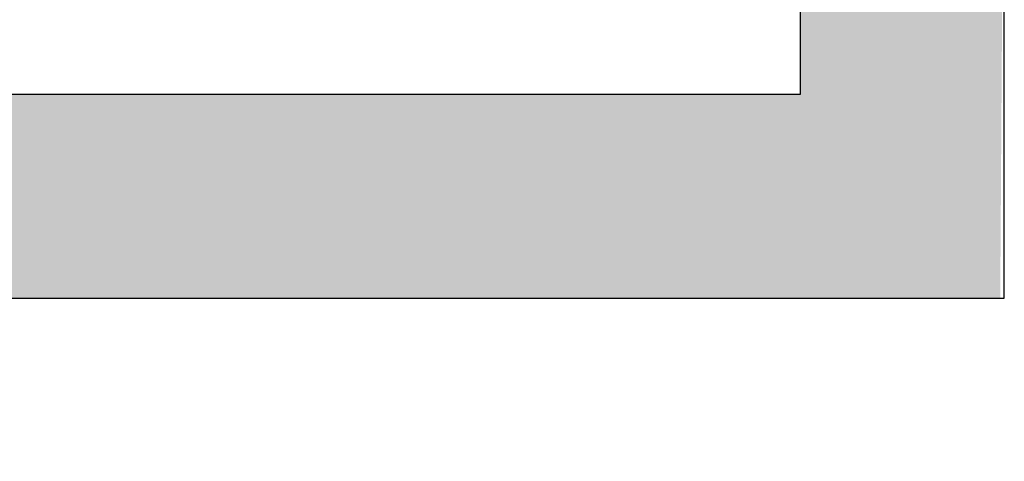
# Model space of a CAD drawing. Header units: metres. Extents: x -270273 to 328371, y -146885 to 591473.
# Tile 228 of 256: x 154802 to 156009, y -9480 to -8939. Entities that reach past the tile are written whole.
import ezdxf

# ---------------------------------------------------------------- set-up
doc = ezdxf.new("R2010")
doc.units = ezdxf.units.M
doc.layers.add('Iv-Hatch', color=253, linetype='Continuous')
doc.layers.add('Iv-Lines 018', color=1, linetype='Continuous')

msp = doc.modelspace()

# ---------------------------------------------------------------- hatches: boundary and pattern name
at = {"layer": 'Iv-Hatch'}
h = msp.add_hatch(color=256, dxfattribs=at)
h.dxf.hatch_style = 1
h.paths.add_polyline_path([(156009.3292, -8512.1258), (155759.3292, -8512.1258), (155759.3292, -9030.1867), (153829.3292, -9030.1867), (153829.3292, -9230.1867), (153379.3292, -9230.1867), (153379.3292, -9030.1867), (151459.3292, -9030.1867), (151459.3292, -8726.6258), (151339.8292, -8726.6258), (151339.8292, -8794.6258), (151327.8292, -8794.6258), (151327.8292, -8726.6258), (151209.3292, -8726.6258), (151209.3289, -9280.1867), (153129.3292, -9280.1867), (153129.3292, -9480.1867), (154079.3292, -9480.1867), (154079.3292, -9280.1867), (156004.3292, -9280.1867)])
h.paths.add_polyline_path([(156009.3292, -6730.1867), (155759.3292, -6730.1867), (155759.3292, -8512.1258), (156009.3292, -8512.1258)])
h.paths.add_polyline_path([(151459.3292, -6730.1867), (151209.3292, -6730.1867), (151209.3292, -8297.6258), (151327.8292, -8297.6258), (151327.8292, -8229.6258), (151339.8292, -8229.6258), (151339.8292, -8297.6258), (151459.3292, -8297.6258)])
h.paths.add_polyline_path([(151339.8292, -8229.6258), (151327.8292, -8229.6258), (151327.8292, -8512.1258), (151339.8292, -8512.1258)])
h.paths.add_polyline_path([(151459.3292, -8297.6258), (151339.8292, -8297.6258), (151339.8292, -8512.1258), (151459.3292, -8512.1258)])
h.paths.add_polyline_path([(151327.8292, -8297.6258), (151209.3292, -8297.6258), (151209.3292, -8512.1258), (151327.8292, -8512.1258)])
h.paths.add_polyline_path([(151327.8292, -8512.1258), (151209.3292, -8512.1258), (151209.3292, -8726.6258), (151327.8292, -8726.6258)], flags=17)
h.paths.add_polyline_path([(151339.8292, -8512.1258), (151327.8292, -8512.1258), (151327.8292, -8794.6258), (151339.8292, -8794.6258)], flags=17)
h.paths.add_polyline_path([(151459.3292, -8512.1258), (151339.8292, -8512.1258), (151339.8292, -8726.6258), (151459.3292, -8726.6258)], flags=17)

# ---------------------------------------------------------------- linework, layer by layer
at = {"layer": 'Iv-Lines 018'}
for points in [[(151209.3292, -6730.1867), (151209.3292, -9280.1867), (153129.3292, -9280.1867), (153129.3292, -9480.1867), (154079.3292, -9480.1867), (154079.3292, -9280.1867), (156009.3292, -9280.1867), (156009.3292, -6730.1867)], [(151459.3292, -6730.1867), (151459.3292, -9030.1867), (153379.3292, -9030.1867), (153379.3292, -9230.1867), (153829.3292, -9230.1867), (153829.3292, -9030.1867), (155759.3292, -9030.1867), (155759.3292, -6730.1867)]]:
    msp.add_lwpolyline(points, dxfattribs=at)

doc.saveas('drawing.dxf')
